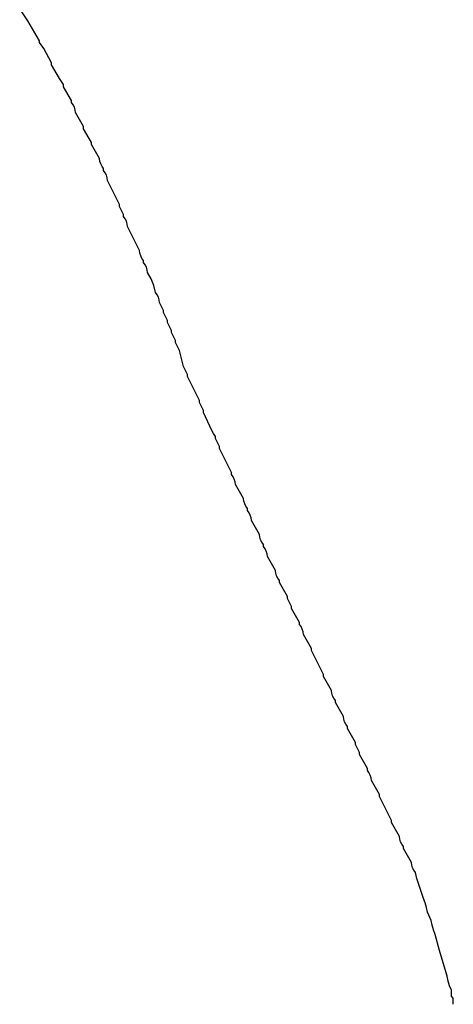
# Model space of a CAD drawing. Header units: inches. Extents: x 158416 to 160804, y 432611 to 437652.
# Tile 164 of 193: x 159530 to 159602, y 435842 to 436006. Entities that reach past the tile are written whole.
import ezdxf

# ---------------------------------------------------------------- set-up
doc = ezdxf.new("R2010")
doc.units = ezdxf.units.IN
doc.header["$MEASUREMENT"] = 0
doc.linetypes.add('HIDDEN', pattern=[0])
doc.layers.add('4.2-K&L-Buisleiding', color=30, linetype='Continuous')

msp = doc.modelspace()

# ---------------------------------------------------------------- linework, layer by layer
at = {"layer": '4.2-K&L-Buisleiding', "color": 20, "linetype": 'HIDDEN', "lineweight": 25, "ltscale": 10}
msp.add_polyline3d([(159602, 435842.33, 0), (159602, 435843.33, 0), (159601.67, 435843.67, 0), (159601.67, 435844.67, 0), (159601.35, 435845.42, 0), (159601.13, 435846.2, 0), (159601, 435847, 0), (159599.67, 435851.33, 0), (159599, 435854, 0), (159598.69, 435854.75, 0), (159598.46, 435855.53, 0), (159598.33, 435856.33, 0), (159597.67, 435857.67, 0), (159597.54, 435858.47, 0), (159597.31, 435859.25, 0), (159597, 435860, 0), (159596.27, 435862.3, 0), (159595.89, 435863.29, 0), (159595.67, 435864.33, 0), (159595.4, 435864.7, 0), (159595.2, 435865.11, 0), (159595.06, 435865.55, 0), (159595, 435866, 0), (159593.67, 435868.33, 0), (159593.67, 435868.67, 0), (159593.4, 435869.04, 0), (159593.2, 435869.44, 0), (159593.06, 435869.88, 0), (159593, 435870.33, 0), (159591.67, 435872.67, 0), (159591.67, 435873, 0), (159589.67, 435877, 0), (159589.67, 435877.33, 0), (159588.33, 435879.67, 0), (159588.27, 435880.12, 0), (159588.14, 435880.56, 0), (159587.93, 435880.96, 0), (159587.67, 435881.33, 0), (159587.67, 435881.67, 0), (159586.33, 435884, 0), (159586.33, 435884.33, 0), (159585.67, 435885.67, 0), (159585.67, 435886, 0), (159584.33, 435888.33, 0), (159584.33, 435888.67, 0), (159584.07, 435889.04, 0), (159583.86, 435889.44, 0), (159583.73, 435889.88, 0), (159583.67, 435890.33, 0), (159582.33, 435892.67, 0), (159582.33, 435893, 0), (159582.07, 435893.37, 0), (159581.86, 435893.78, 0), (159581.73, 435894.21, 0), (159581.67, 435894.67, 0), (159580.33, 435897, 0), (159580.33, 435897.33, 0), (159578.33, 435901.33, 0), (159578.33, 435901.67, 0), (159577, 435904, 0), (159576.94, 435904.45, 0), (159576.8, 435904.89, 0), (159576.6, 435905.3, 0), (159576.33, 435905.67, 0), (159576.33, 435906, 0), (159575, 435908.33, 0), (159575, 435908.67, 0), (159574.33, 435910, 0), (159574.33, 435910.33, 0), (159573, 435912.67, 0), (159573, 435913, 0), (159572.73, 435913.37, 0), (159572.53, 435913.78, 0), (159572.39, 435914.21, 0), (159572.33, 435914.67, 0), (159571, 435917, 0), (159570.94, 435917.45, 0), (159570.8, 435917.89, 0), (159570.6, 435918.3, 0), (159570.33, 435918.67, 0), (159570.33, 435919, 0), (159570.07, 435919.37, 0), (159569.86, 435919.78, 0), (159569.73, 435920.21, 0), (159569.67, 435920.67, 0), (159568.33, 435923, 0), (159568.27, 435923.45, 0), (159568.14, 435923.89, 0), (159567.93, 435924.3, 0), (159567.67, 435924.67, 0), (159567.67, 435925, 0), (159567.4, 435925.37, 0), (159567.2, 435925.78, 0), (159567.06, 435926.21, 0), (159567, 435926.67, 0), (159565.67, 435929, 0), (159565.61, 435929.45, 0), (159565.47, 435929.89, 0), (159565.27, 435930.3, 0), (159565, 435930.67, 0), (159565, 435931, 0), (159563, 435935, 0), (159563, 435935.33, 0), (159562.33, 435936.67, 0), (159562.33, 435937, 0), (159562, 435937.5, 0), (159561.73, 435938.03, 0), (159560.33, 435941, 0), (159560.33, 435941.33, 0), (159559.67, 435942.67, 0), (159559.67, 435943, 0), (159557.67, 435947, 0), (159557.67, 435947.33, 0), (159557, 435948.67, 0), (159556.33, 435951.33, 0), (159555.67, 435952.67, 0), (159555.67, 435953, 0), (159555, 435954.33, 0), (159555, 435954.67, 0), (159554.33, 435956, 0), (159554.33, 435956.33, 0), (159553.67, 435957.67, 0), (159553.67, 435958, 0), (159553, 435959.33, 0), (159552.94, 435959.79, 0), (159552.8, 435960.22, 0), (159552.6, 435960.63, 0), (159552.33, 435961, 0), (159552.06, 435962.17, 0), (159551.61, 435963.29, 0), (159551, 435964.33, 0), (159550.94, 435964.79, 0), (159550.8, 435965.22, 0), (159550.6, 435965.63, 0), (159550.33, 435966, 0), (159550.33, 435966.33, 0), (159550.07, 435966.7, 0), (159549.86, 435967.11, 0), (159549.73, 435967.55, 0), (159549.67, 435968, 0), (159547.67, 435972, 0), (159547.61, 435972.45, 0), (159547.47, 435972.89, 0), (159547.27, 435973.3, 0), (159547, 435973.67, 0), (159547, 435974, 0), (159546.33, 435975.33, 0), (159546.33, 435975.67, 0), (159544.33, 435979.67, 0), (159544.27, 435980.12, 0), (159544.14, 435980.56, 0), (159543.93, 435980.96, 0), (159543.67, 435981.33, 0), (159543.67, 435981.67, 0), (159543.4, 435982.04, 0), (159543.2, 435982.44, 0), (159543.06, 435982.88, 0), (159543, 435983.33, 0), (159541.67, 435985.67, 0), (159541.67, 435986, 0), (159540.33, 435988.33, 0), (159540.33, 435988.67, 0), (159539, 435991, 0), (159538.94, 435991.45, 0), (159538.8, 435991.89, 0), (159538.6, 435992.3, 0), (159538.33, 435992.67, 0), (159538.33, 435993, 0), (159537, 435995.33, 0), (159537, 435995.67, 0), (159536.33, 435996.67, 0), (159535, 435999, 0), (159535, 435999.33, 0), (159533.67, 436001.67, 0), (159533, 436002.67, 0), (159533, 436003, 0), (159531, 436006.33, 0), (159529.67, 436008.33, 0)], dxfattribs=at)

doc.saveas('drawing.dxf')
